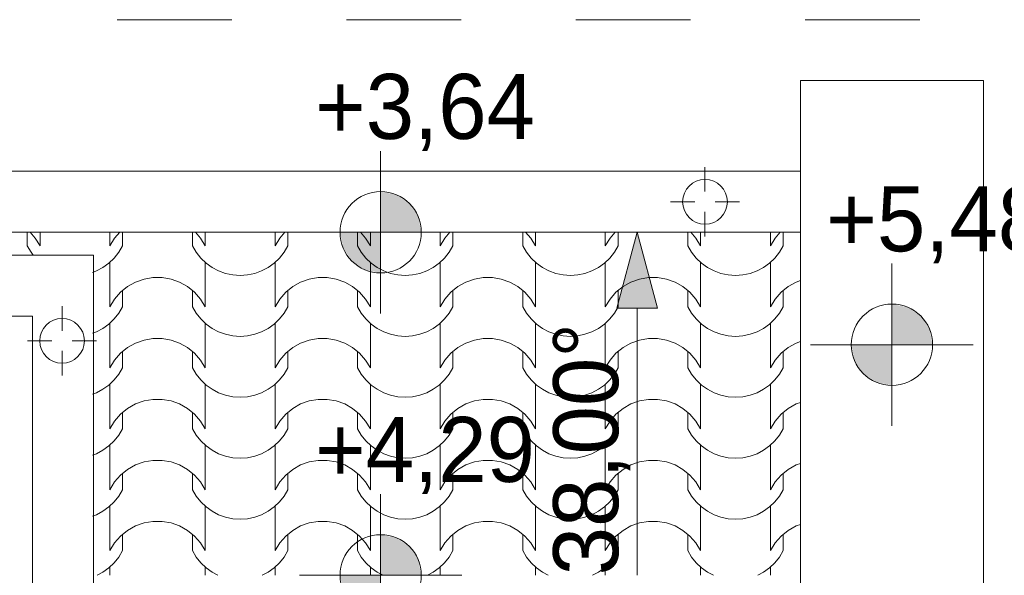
# Model space of a CAD drawing. Extents: x -528673 to -426178, y 23200 to 131944.
# Tile 85 of 87: x -474202 to -471779, y 127867 to 129234. Entities that reach past the tile are written whole.
import ezdxf

# ---------------------------------------------------------------- set-up
doc = ezdxf.new("R2010")
doc.units = 0
doc.header["$MEASUREMENT"] = 0
doc.linetypes.add('Dashed', pattern=[564.444447, 282.222223, -282.222223])
for name, color, linetype, lineweight in [('0_Nr_Pióra__21', 252, 'Continuous', 9), ('arch wypelnienia_Nr_Pióra__102', 252, 'Continuous', 9), ('INWENT DACH_Nr_Pióra__21', 252, 'Continuous', 9), ('INWENT RURY SPUSTOWE_Nr_Pióra__21', 252, 'Continuous', 9), ('INWENT RZĘDNE_Nr_Pióra__21', 252, 'Continuous', 9), ('INWENT.ŚCIANY_Nr_Pióra__20', 252, 'Continuous', 60), ('INWENT.ŚCIANY_Nr_Pióra__21', 252, 'Continuous', 9)]:
    doc.layers.add(name, color=color, linetype=linetype, lineweight=lineweight)
doc.layers.add('INWENT DACH', color=252, linetype='Continuous')
doc.layers.add('INWENT RZĘDNE', color=252, linetype='Continuous')
doc.styles.add('GENERATED_STYLE_1', font='txt')

# ---------------------------------------------------------------- blocks, each defined once
blk = doc.blocks.new('*X24')
at = {"layer": 'arch wypelnienia_Nr_Pióra__102', "linetype": 'Continuous'}
for p, q in [((-474182.9, 128711.1), (-474182.9, 128677.7)), ((-474163.1, 128696.7), (-474175.7, 128711.1)), ((-474151.5, 128711.1), (-474151.5, 128677.7)), ((-474151.5, 128711.1), (-474151.5, 128700)), ((-473979.7, 128711.1), (-473979.7, 128677.7)), ((-473979.7, 128711.1), (-473979.7, 128700)), ((-473955.5, 128711.1), (-473968.1, 128696.7)), ((-473948.3, 128711.1), (-473948.3, 128677.7)), ((-473776.5, 128711.1), (-473776.5, 128677.7)), ((-473756.7, 128696.7), (-473769.3, 128711.1)), ((-473745.1, 128711.1), (-473745.1, 128677.7)), ((-473745.1, 128711.1), (-473745.1, 128700)), ((-473573.3, 128711.1), (-473573.3, 128677.7)), ((-473573.3, 128711.1), (-473573.3, 128700)), ((-473549.1, 128711.1), (-473561.7, 128696.7)), ((-473541.9, 128711.1), (-473541.9, 128677.7)), ((-473370.1, 128711.1), (-473370.1, 128677.7)), ((-473350.3, 128696.7), (-473362.9, 128711.1)), ((-473338.7, 128711.1), (-473338.7, 128677.7)), ((-473338.7, 128711.1), (-473338.7, 128700)), ((-473166.9, 128711.1), (-473166.9, 128677.7)), ((-473166.9, 128711.1), (-473166.9, 128700)), ((-473142.7, 128711.1), (-473155.3, 128696.7)), ((-473135.5, 128711.1), (-473135.5, 128677.7)), ((-472963.7, 128711.1), (-472963.7, 128677.7)), ((-472943.9, 128696.7), (-472956.5, 128711.1)), ((-472932.3, 128711.1), (-472932.3, 128677.7)), ((-472932.3, 128711.1), (-472932.3, 128700)), ((-472760.5, 128711.1), (-472760.5, 128677.7)), ((-472760.5, 128711.1), (-472760.5, 128700)), ((-472736.3, 128711.1), (-472748.9, 128696.7)), ((-472729.1, 128711.1), (-472729.1, 128677.7)), ((-472557.3, 128711.1), (-472557.3, 128677.7)), ((-472537.5, 128696.7), (-472550.1, 128711.1)), ((-472525.9, 128711.1), (-472525.9, 128677.7)), ((-472525.9, 128711.1), (-472525.9, 128700)), ((-472354.1, 128711.1), (-472354.1, 128677.7)), ((-472354.1, 128711.1), (-472354.1, 128700)), ((-472329.9, 128711.1), (-472342.5, 128696.7)), ((-472322.7, 128711.1), (-472322.7, 128677.7)), ((-474151.5, 128677.7), (-474163.1, 128696.7)), ((-473968.1, 128696.7), (-473979.7, 128677.7)), ((-473745.1, 128677.7), (-473756.7, 128696.7)), ((-473561.7, 128696.7), (-473573.3, 128677.7)), ((-473338.7, 128677.7), (-473350.3, 128696.7)), ((-473155.3, 128696.7), (-473166.9, 128677.7)), ((-472932.3, 128677.7), (-472943.9, 128696.7)), ((-472748.9, 128696.7), (-472760.5, 128677.7)), ((-472525.9, 128677.7), (-472537.5, 128696.7)), ((-472342.5, 128696.7), (-472354.1, 128677.7)), ((-474182.9, 128677.7), (-474173.7, 128662)), ((-474173.7, 128662), (-474168.2, 128655)), ((-473968.8, 128647.8), (-473957.5, 128662)), ((-473957.5, 128662), (-473948.3, 128677.7)), ((-473776.5, 128677.7), (-473767.3, 128662)), ((-473767.3, 128662), (-473756, 128647.8)), ((-473562.4, 128647.8), (-473551.1, 128662)), ((-473551.1, 128662), (-473541.9, 128677.7)), ((-473370.1, 128677.7), (-473360.9, 128662)), ((-473360.9, 128662), (-473349.6, 128647.8)), ((-473156, 128647.8), (-473144.7, 128662)), ((-473144.7, 128662), (-473135.5, 128677.7)), ((-472963.7, 128677.7), (-472954.5, 128662)), ((-472954.5, 128662), (-472943.2, 128647.8)), ((-472749.6, 128647.8), (-472738.3, 128662)), ((-472738.3, 128662), (-472729.1, 128677.7)), ((-472557.3, 128677.7), (-472548.1, 128662)), ((-472548.1, 128662), (-472536.8, 128647.8)), ((-472343.2, 128647.8), (-472331.9, 128662)), ((-472331.9, 128662), (-472322.7, 128677.7)), ((-473996.6, 128624.7), (-473981.9, 128635.3)), ((-473981.9, 128635.3), (-473968.8, 128647.8)), ((-473979.7, 128637.1), (-473979.7, 128550)), ((-473756, 128647.8), (-473742.9, 128635.3)), ((-473745.1, 128637.1), (-473745.1, 128550)), ((-473742.9, 128635.3), (-473728.2, 128624.7)), ((-473590.2, 128624.7), (-473575.5, 128635.3)), ((-473575.5, 128635.3), (-473562.4, 128647.8)), ((-473573.3, 128637.1), (-473573.3, 128550)), ((-473349.6, 128647.8), (-473336.5, 128635.3)), ((-473338.7, 128637.1), (-473338.7, 128550)), ((-473336.5, 128635.3), (-473321.8, 128624.7)), ((-473183.8, 128624.7), (-473169.1, 128635.3)), ((-473169.1, 128635.3), (-473156, 128647.8)), ((-473166.9, 128637.1), (-473166.9, 128550)), ((-472943.2, 128647.8), (-472930.1, 128635.3)), ((-472932.3, 128637.1), (-472932.3, 128550)), ((-472930.1, 128635.3), (-472915.4, 128624.7)), ((-472777.4, 128624.7), (-472762.7, 128635.3)), ((-472762.7, 128635.3), (-472749.6, 128647.8)), ((-472760.5, 128637.1), (-472760.5, 128550)), ((-472536.8, 128647.8), (-472523.7, 128635.3)), ((-472525.9, 128637.1), (-472525.9, 128550)), ((-472523.7, 128635.3), (-472509, 128624.7)), ((-472371, 128624.7), (-472356.3, 128635.3)), ((-472356.3, 128635.3), (-472343.2, 128647.8)), ((-472354.1, 128637.1), (-472354.1, 128550)), ((-474022.8, 128612.5), (-474012.7, 128616.2)), ((-474012.7, 128616.2), (-473996.6, 128624.7)), ((-473979.7, 128614.8), (-473979.7, 128527.7)), ((-473745.1, 128614.8), (-473745.1, 128527.7)), ((-473728.2, 128624.7), (-473712.1, 128616.2)), ((-473712.1, 128616.2), (-473695.1, 128610)), ((-473695.1, 128610), (-473677.3, 128606.3)), ((-473677.3, 128606.3), (-473659.2, 128605)), ((-473659.2, 128605), (-473641.1, 128606.3)), ((-473641.1, 128606.3), (-473623.3, 128610)), ((-473623.3, 128610), (-473606.3, 128616.2)), ((-473606.3, 128616.2), (-473590.2, 128624.7)), ((-473573.3, 128614.8), (-473573.3, 128527.7)), ((-473338.7, 128614.8), (-473338.7, 128527.7)), ((-473321.8, 128624.7), (-473305.7, 128616.2)), ((-473305.7, 128616.2), (-473288.7, 128610)), ((-473288.7, 128610), (-473270.9, 128606.3)), ((-473270.9, 128606.3), (-473252.8, 128605)), ((-473252.8, 128605), (-473234.7, 128606.3)), ((-473234.7, 128606.3), (-473216.9, 128610)), ((-473216.9, 128610), (-473199.9, 128616.2)), ((-473199.9, 128616.2), (-473183.8, 128624.7)), ((-473166.9, 128614.8), (-473166.9, 128527.7)), ((-472932.3, 128614.8), (-472932.3, 128527.7)), ((-472915.4, 128624.7), (-472899.3, 128616.2)), ((-472899.3, 128616.2), (-472882.3, 128610)), ((-472882.3, 128610), (-472864.5, 128606.3)), ((-472864.5, 128606.3), (-472846.4, 128605)), ((-472846.4, 128605), (-472828.3, 128606.3)), ((-472828.3, 128606.3), (-472810.5, 128610)), ((-472810.5, 128610), (-472793.5, 128616.2)), ((-472793.5, 128616.2), (-472777.4, 128624.7)), ((-472760.5, 128614.8), (-472760.5, 128527.7)), ((-472525.9, 128614.8), (-472525.9, 128527.7)), ((-472509, 128624.7), (-472492.9, 128616.2)), ((-472492.9, 128616.2), (-472475.9, 128610)), ((-472475.9, 128610), (-472458.1, 128606.3)), ((-472458.1, 128606.3), (-472440, 128605)), ((-472440, 128605), (-472421.9, 128606.3)), ((-472421.9, 128606.3), (-472404.1, 128610)), ((-472404.1, 128610), (-472387.1, 128616.2)), ((-472387.1, 128616.2), (-472371, 128624.7)), ((-472354.1, 128614.8), (-472354.1, 128527.7)), ((-473916.6, 128588.6), (-473936.1, 128577.6)), ((-473895.6, 128596), (-473916.6, 128588.6)), ((-473873.6, 128599.8), (-473895.6, 128596)), ((-473862.4, 128599.8), (-473873.6, 128599.8)), ((-473851.2, 128599.8), (-473862.4, 128599.8)), ((-473829.2, 128596), (-473851.2, 128599.8)), ((-473808.2, 128588.6), (-473829.2, 128596)), ((-473788.7, 128577.6), (-473808.2, 128588.6)), ((-473510.2, 128588.6), (-473529.7, 128577.6)), ((-473489.2, 128596), (-473510.2, 128588.6)), ((-473467.2, 128599.8), (-473489.2, 128596)), ((-473456, 128599.8), (-473467.2, 128599.8)), ((-473444.8, 128599.8), (-473456, 128599.8)), ((-473422.8, 128596), (-473444.8, 128599.8)), ((-473401.8, 128588.6), (-473422.8, 128596)), ((-473382.3, 128577.6), (-473401.8, 128588.6)), ((-473103.8, 128588.6), (-473123.3, 128577.6)), ((-473082.8, 128596), (-473103.8, 128588.6)), ((-473060.8, 128599.8), (-473082.8, 128596)), ((-473049.6, 128599.8), (-473060.8, 128599.8)), ((-473038.4, 128599.8), (-473049.6, 128599.8)), ((-473016.4, 128596), (-473038.4, 128599.8)), ((-472995.4, 128588.6), (-473016.4, 128596)), ((-472975.9, 128577.6), (-472995.4, 128588.6)), ((-472697.4, 128588.6), (-472716.9, 128577.6)), ((-472676.4, 128596), (-472697.4, 128588.6)), ((-472654.4, 128599.8), (-472676.4, 128596)), ((-472643.2, 128599.8), (-472654.4, 128599.8)), ((-472632, 128599.8), (-472643.2, 128599.8)), ((-472610, 128596), (-472632, 128599.8)), ((-472589, 128588.6), (-472610, 128596)), ((-472569.5, 128577.6), (-472589, 128588.6)), ((-472291, 128588.6), (-472310.5, 128577.6)), ((-472280.2, 128592.4), (-472291, 128588.6)), ((-473953.4, 128563.5), (-473968.1, 128546.7)), ((-473936.1, 128577.6), (-473953.4, 128563.5)), ((-473948.3, 128567.7), (-473948.3, 128527.7)), ((-473771.4, 128563.5), (-473788.7, 128577.6)), ((-473776.5, 128567.7), (-473776.5, 128527.7)), ((-473756.7, 128546.7), (-473771.4, 128563.5)), ((-473547, 128563.5), (-473561.7, 128546.7)), ((-473529.7, 128577.6), (-473547, 128563.5)), ((-473541.9, 128567.7), (-473541.9, 128527.7)), ((-473365, 128563.5), (-473382.3, 128577.6)), ((-473370.1, 128567.7), (-473370.1, 128527.7)), ((-473350.3, 128546.7), (-473365, 128563.5)), ((-473140.6, 128563.5), (-473155.3, 128546.7)), ((-473123.3, 128577.6), (-473140.6, 128563.5)), ((-473135.5, 128567.7), (-473135.5, 128527.7)), ((-472958.6, 128563.5), (-472975.9, 128577.6)), ((-472963.7, 128567.7), (-472963.7, 128527.7)), ((-472943.9, 128546.7), (-472958.6, 128563.5)), ((-472734.2, 128563.5), (-472748.9, 128546.7)), ((-472716.9, 128577.6), (-472734.2, 128563.5)), ((-472729.1, 128567.7), (-472729.1, 128527.7)), ((-472552.2, 128563.5), (-472569.5, 128577.6)), ((-472557.3, 128567.7), (-472557.3, 128527.7)), ((-472537.5, 128546.7), (-472552.2, 128563.5)), ((-472327.8, 128563.5), (-472342.5, 128546.7)), ((-472310.5, 128577.6), (-472327.8, 128563.5)), ((-472322.7, 128567.7), (-472322.7, 128527.7)), ((-473968.1, 128546.7), (-473979.7, 128527.7)), ((-473745.1, 128527.7), (-473756.7, 128546.7)), ((-473561.7, 128546.7), (-473573.3, 128527.7)), ((-473338.7, 128527.7), (-473350.3, 128546.7)), ((-473155.3, 128546.7), (-473166.9, 128527.7)), ((-472932.3, 128527.7), (-472943.9, 128546.7)), ((-472748.9, 128546.7), (-472760.5, 128527.7)), ((-472525.9, 128527.7), (-472537.5, 128546.7)), ((-472342.5, 128546.7), (-472354.1, 128527.7)), ((-473968.8, 128497.8), (-473957.5, 128512)), ((-473957.5, 128512), (-473948.3, 128527.7)), ((-473776.5, 128527.7), (-473767.3, 128512)), ((-473767.3, 128512), (-473756, 128497.8)), ((-473562.4, 128497.8), (-473551.1, 128512)), ((-473551.1, 128512), (-473541.9, 128527.7)), ((-473370.1, 128527.7), (-473360.9, 128512)), ((-473360.9, 128512), (-473349.6, 128497.8)), ((-473156, 128497.8), (-473144.7, 128512)), ((-473144.7, 128512), (-473135.5, 128527.7)), ((-472963.7, 128527.7), (-472954.5, 128512)), ((-472954.5, 128512), (-472943.2, 128497.8)), ((-472749.6, 128497.8), (-472738.3, 128512)), ((-472738.3, 128512), (-472729.1, 128527.7)), ((-472557.3, 128527.7), (-472548.1, 128512)), ((-472548.1, 128512), (-472536.8, 128497.8)), ((-472343.2, 128497.8), (-472331.9, 128512)), ((-472331.9, 128512), (-472322.7, 128527.7)), ((-473996.6, 128474.7), (-473981.9, 128485.3)), ((-473981.9, 128485.3), (-473968.8, 128497.8)), ((-473979.7, 128487.1), (-473979.7, 128400)), ((-473756, 128497.8), (-473742.9, 128485.3)), ((-473745.1, 128487.1), (-473745.1, 128400)), ((-473742.9, 128485.3), (-473728.2, 128474.7)), ((-473590.2, 128474.7), (-473575.5, 128485.3)), ((-473575.5, 128485.3), (-473562.4, 128497.8)), ((-473573.3, 128487.1), (-473573.3, 128400)), ((-473349.6, 128497.8), (-473336.5, 128485.3)), ((-473338.7, 128487.1), (-473338.7, 128400)), ((-473336.5, 128485.3), (-473321.8, 128474.7)), ((-473183.8, 128474.7), (-473169.1, 128485.3)), ((-473169.1, 128485.3), (-473156, 128497.8)), ((-473166.9, 128487.1), (-473166.9, 128400)), ((-472943.2, 128497.8), (-472930.1, 128485.3)), ((-472932.3, 128487.1), (-472932.3, 128400)), ((-472930.1, 128485.3), (-472915.4, 128474.7)), ((-472777.4, 128474.7), (-472762.7, 128485.3)), ((-472762.7, 128485.3), (-472749.6, 128497.8)), ((-472760.5, 128487.1), (-472760.5, 128400)), ((-472536.8, 128497.8), (-472523.7, 128485.3)), ((-472525.9, 128487.1), (-472525.9, 128400)), ((-472523.7, 128485.3), (-472509, 128474.7)), ((-472371, 128474.7), (-472356.3, 128485.3)), ((-472356.3, 128485.3), (-472343.2, 128497.8)), ((-472354.1, 128487.1), (-472354.1, 128400)), ((-474022.8, 128462.5), (-474012.7, 128466.2)), ((-474012.7, 128466.2), (-473996.6, 128474.7)), ((-473979.7, 128464.8), (-473979.7, 128377.7)), ((-473745.1, 128464.8), (-473745.1, 128377.7)), ((-473728.2, 128474.7), (-473712.1, 128466.2)), ((-473712.1, 128466.2), (-473695.1, 128460)), ((-473623.3, 128460), (-473606.3, 128466.2)), ((-473606.3, 128466.2), (-473590.2, 128474.7)), ((-473573.3, 128464.8), (-473573.3, 128377.7)), ((-473338.7, 128464.8), (-473338.7, 128377.7)), ((-473321.8, 128474.7), (-473305.7, 128466.2)), ((-473305.7, 128466.2), (-473288.7, 128460)), ((-473216.9, 128460), (-473199.9, 128466.2)), ((-473199.9, 128466.2), (-473183.8, 128474.7)), ((-473166.9, 128464.8), (-473166.9, 128377.7)), ((-472932.3, 128464.8), (-472932.3, 128377.7)), ((-472915.4, 128474.7), (-472899.3, 128466.2)), ((-472899.3, 128466.2), (-472882.3, 128460)), ((-472810.5, 128460), (-472793.5, 128466.2)), ((-472793.5, 128466.2), (-472777.4, 128474.7)), ((-472760.5, 128464.8), (-472760.5, 128377.7)), ((-472525.9, 128464.8), (-472525.9, 128377.7)), ((-472509, 128474.7), (-472492.9, 128466.2)), ((-472492.9, 128466.2), (-472475.9, 128460)), ((-472404.1, 128460), (-472387.1, 128466.2)), ((-472387.1, 128466.2), (-472371, 128474.7)), ((-472354.1, 128464.8), (-472354.1, 128377.7)), ((-473916.6, 128438.6), (-473936.1, 128427.6)), ((-473895.6, 128446), (-473916.6, 128438.6)), ((-473873.6, 128449.8), (-473895.6, 128446)), ((-473862.4, 128449.8), (-473873.6, 128449.8)), ((-473851.2, 128449.8), (-473862.4, 128449.8)), ((-473829.2, 128446), (-473851.2, 128449.8)), ((-473808.2, 128438.6), (-473829.2, 128446)), ((-473788.7, 128427.6), (-473808.2, 128438.6)), ((-473695.1, 128460), (-473677.3, 128456.3)), ((-473677.3, 128456.3), (-473659.2, 128455)), ((-473659.2, 128455), (-473641.1, 128456.3)), ((-473641.1, 128456.3), (-473623.3, 128460)), ((-473510.2, 128438.6), (-473529.7, 128427.6)), ((-473489.2, 128446), (-473510.2, 128438.6)), ((-473467.2, 128449.8), (-473489.2, 128446)), ((-473456, 128449.8), (-473467.2, 128449.8)), ((-473444.8, 128449.8), (-473456, 128449.8)), ((-473422.8, 128446), (-473444.8, 128449.8)), ((-473401.8, 128438.6), (-473422.8, 128446)), ((-473382.3, 128427.6), (-473401.8, 128438.6)), ((-473288.7, 128460), (-473270.9, 128456.3)), ((-473270.9, 128456.3), (-473252.8, 128455)), ((-473252.8, 128455), (-473234.7, 128456.3)), ((-473234.7, 128456.3), (-473216.9, 128460)), ((-473103.8, 128438.6), (-473123.3, 128427.6)), ((-473082.8, 128446), (-473103.8, 128438.6)), ((-473060.8, 128449.8), (-473082.8, 128446)), ((-473049.6, 128449.8), (-473060.8, 128449.8)), ((-473038.4, 128449.8), (-473049.6, 128449.8)), ((-473016.4, 128446), (-473038.4, 128449.8)), ((-472995.4, 128438.6), (-473016.4, 128446)), ((-472975.9, 128427.6), (-472995.4, 128438.6)), ((-472882.3, 128460), (-472864.5, 128456.3)), ((-472864.5, 128456.3), (-472846.4, 128455)), ((-472846.4, 128455), (-472828.3, 128456.3)), ((-472828.3, 128456.3), (-472810.5, 128460)), ((-472697.4, 128438.6), (-472716.9, 128427.6)), ((-472676.4, 128446), (-472697.4, 128438.6)), ((-472654.4, 128449.8), (-472676.4, 128446)), ((-472643.2, 128449.8), (-472654.4, 128449.8)), ((-472632, 128449.8), (-472643.2, 128449.8)), ((-472610, 128446), (-472632, 128449.8)), ((-472589, 128438.6), (-472610, 128446)), ((-472569.5, 128427.6), (-472589, 128438.6)), ((-472475.9, 128460), (-472458.1, 128456.3)), ((-472458.1, 128456.3), (-472440, 128455)), ((-472440, 128455), (-472421.9, 128456.3)), ((-472421.9, 128456.3), (-472404.1, 128460)), ((-472291, 128438.6), (-472310.5, 128427.6)), ((-472280.2, 128442.4), (-472291, 128438.6)), ((-473953.4, 128413.5), (-473968.1, 128396.7)), ((-473936.1, 128427.6), (-473953.4, 128413.5)), ((-473948.3, 128417.7), (-473948.3, 128377.7)), ((-473771.4, 128413.5), (-473788.7, 128427.6)), ((-473776.5, 128417.7), (-473776.5, 128377.7)), ((-473756.7, 128396.7), (-473771.4, 128413.5)), ((-473547, 128413.5), (-473561.7, 128396.7)), ((-473529.7, 128427.6), (-473547, 128413.5)), ((-473541.9, 128417.7), (-473541.9, 128377.7)), ((-473365, 128413.5), (-473382.3, 128427.6)), ((-473370.1, 128417.7), (-473370.1, 128377.7)), ((-473350.3, 128396.7), (-473365, 128413.5)), ((-473140.6, 128413.5), (-473155.3, 128396.7)), ((-473123.3, 128427.6), (-473140.6, 128413.5)), ((-473135.5, 128417.7), (-473135.5, 128377.7)), ((-472958.6, 128413.5), (-472975.9, 128427.6)), ((-472963.7, 128417.7), (-472963.7, 128377.7)), ((-472943.9, 128396.7), (-472958.6, 128413.5)), ((-472734.2, 128413.5), (-472748.9, 128396.7)), ((-472716.9, 128427.6), (-472734.2, 128413.5)), ((-472729.1, 128417.7), (-472729.1, 128377.7)), ((-472552.2, 128413.5), (-472569.5, 128427.6)), ((-472557.3, 128417.7), (-472557.3, 128377.7)), ((-472537.5, 128396.7), (-472552.2, 128413.5)), ((-472327.8, 128413.5), (-472342.5, 128396.7)), ((-472310.5, 128427.6), (-472327.8, 128413.5)), ((-472322.7, 128417.7), (-472322.7, 128377.7)), ((-473968.1, 128396.7), (-473979.7, 128377.7)), ((-473745.1, 128377.7), (-473756.7, 128396.7)), ((-473561.7, 128396.7), (-473573.3, 128377.7)), ((-473338.7, 128377.7), (-473350.3, 128396.7)), ((-473155.3, 128396.7), (-473166.9, 128377.7)), ((-472932.3, 128377.7), (-472943.9, 128396.7)), ((-472748.9, 128396.7), (-472760.5, 128377.7)), ((-472525.9, 128377.7), (-472537.5, 128396.7)), ((-472342.5, 128396.7), (-472354.1, 128377.7)), ((-473957.5, 128362), (-473948.3, 128377.7)), ((-473776.5, 128377.7), (-473767.3, 128362)), ((-473551.1, 128362), (-473541.9, 128377.7)), ((-473370.1, 128377.7), (-473360.9, 128362)), ((-473144.7, 128362), (-473135.5, 128377.7)), ((-472963.7, 128377.7), (-472954.5, 128362)), ((-472738.3, 128362), (-472729.1, 128377.7)), ((-472557.3, 128377.7), (-472548.1, 128362)), ((-472331.9, 128362), (-472322.7, 128377.7)), ((-473981.9, 128335.3), (-473968.8, 128347.8)), ((-473968.8, 128347.8), (-473957.5, 128362)), ((-473767.3, 128362), (-473756, 128347.8)), ((-473756, 128347.8), (-473742.9, 128335.3)), ((-473575.5, 128335.3), (-473562.4, 128347.8)), ((-473562.4, 128347.8), (-473551.1, 128362)), ((-473360.9, 128362), (-473349.6, 128347.8)), ((-473349.6, 128347.8), (-473336.5, 128335.3)), ((-473169.1, 128335.3), (-473156, 128347.8)), ((-473156, 128347.8), (-473144.7, 128362)), ((-472954.5, 128362), (-472943.2, 128347.8)), ((-472943.2, 128347.8), (-472930.1, 128335.3)), ((-472762.7, 128335.3), (-472749.6, 128347.8)), ((-472749.6, 128347.8), (-472738.3, 128362)), ((-472548.1, 128362), (-472536.8, 128347.8)), ((-472536.8, 128347.8), (-472523.7, 128335.3)), ((-472356.3, 128335.3), (-472343.2, 128347.8)), ((-472343.2, 128347.8), (-472331.9, 128362)), ((-474022.8, 128312.5), (-474012.7, 128316.2)), ((-474012.7, 128316.2), (-473996.6, 128324.7)), ((-473996.6, 128324.7), (-473981.9, 128335.3)), ((-473979.7, 128337.1), (-473979.7, 128250)), ((-473745.1, 128337.1), (-473745.1, 128250)), ((-473742.9, 128335.3), (-473728.2, 128324.7)), ((-473728.2, 128324.7), (-473712.1, 128316.2)), ((-473712.1, 128316.2), (-473695.1, 128310)), ((-473623.3, 128310), (-473606.3, 128316.2)), ((-473606.3, 128316.2), (-473590.2, 128324.7)), ((-473590.2, 128324.7), (-473575.5, 128335.3)), ((-473573.3, 128337.1), (-473573.3, 128250)), ((-473338.7, 128337.1), (-473338.7, 128250)), ((-473336.5, 128335.3), (-473321.8, 128324.7)), ((-473321.8, 128324.7), (-473305.7, 128316.2)), ((-473305.7, 128316.2), (-473288.7, 128310)), ((-473216.9, 128310), (-473199.9, 128316.2)), ((-473199.9, 128316.2), (-473183.8, 128324.7)), ((-473183.8, 128324.7), (-473169.1, 128335.3)), ((-473166.9, 128337.1), (-473166.9, 128250)), ((-472932.3, 128337.1), (-472932.3, 128250)), ((-472930.1, 128335.3), (-472915.4, 128324.7)), ((-472915.4, 128324.7), (-472899.3, 128316.2)), ((-472899.3, 128316.2), (-472882.3, 128310)), ((-472810.5, 128310), (-472793.5, 128316.2)), ((-472793.5, 128316.2), (-472777.4, 128324.7)), ((-472777.4, 128324.7), (-472762.7, 128335.3)), ((-472760.5, 128337.1), (-472760.5, 128250)), ((-472525.9, 128337.1), (-472525.9, 128250)), ((-472523.7, 128335.3), (-472509, 128324.7)), ((-472509, 128324.7), (-472492.9, 128316.2)), ((-472492.9, 128316.2), (-472475.9, 128310)), ((-472404.1, 128310), (-472387.1, 128316.2)), ((-472387.1, 128316.2), (-472371, 128324.7)), ((-472371, 128324.7), (-472356.3, 128335.3)), ((-472354.1, 128337.1), (-472354.1, 128250)), ((-473979.7, 128314.8), (-473979.7, 128227.7)), ((-473895.6, 128296), (-473916.6, 128288.6)), ((-473873.6, 128299.8), (-473895.6, 128296)), ((-473862.4, 128299.8), (-473873.6, 128299.8)), ((-473851.2, 128299.8), (-473862.4, 128299.8)), ((-473829.2, 128296), (-473851.2, 128299.8)), ((-473808.2, 128288.6), (-473829.2, 128296)), ((-473745.1, 128314.8), (-473745.1, 128227.7)), ((-473695.1, 128310), (-473677.3, 128306.3)), ((-473677.3, 128306.3), (-473659.2, 128305)), ((-473659.2, 128305), (-473641.1, 128306.3)), ((-473641.1, 128306.3), (-473623.3, 128310)), ((-473573.3, 128314.8), (-473573.3, 128227.7)), ((-473489.2, 128296), (-473510.2, 128288.6)), ((-473467.2, 128299.8), (-473489.2, 128296)), ((-473456, 128299.8), (-473467.2, 128299.8)), ((-473444.8, 128299.8), (-473456, 128299.8)), ((-473422.8, 128296), (-473444.8, 128299.8)), ((-473401.8, 128288.6), (-473422.8, 128296)), ((-473338.7, 128314.8), (-473338.7, 128227.7)), ((-473288.7, 128310), (-473270.9, 128306.3)), ((-473270.9, 128306.3), (-473252.8, 128305)), ((-473252.8, 128305), (-473234.7, 128306.3)), ((-473234.7, 128306.3), (-473216.9, 128310)), ((-473166.9, 128314.8), (-473166.9, 128227.7)), ((-473082.8, 128296), (-473103.8, 128288.6)), ((-473060.8, 128299.8), (-473082.8, 128296)), ((-473049.6, 128299.8), (-473060.8, 128299.8)), ((-473038.4, 128299.8), (-473049.6, 128299.8)), ((-473016.4, 128296), (-473038.4, 128299.8)), ((-472995.4, 128288.6), (-473016.4, 128296)), ((-472932.3, 128314.8), (-472932.3, 128227.7)), ((-472882.3, 128310), (-472864.5, 128306.3)), ((-472864.5, 128306.3), (-472846.4, 128305)), ((-472846.4, 128305), (-472828.3, 128306.3)), ((-472828.3, 128306.3), (-472810.5, 128310)), ((-472760.5, 128314.8), (-472760.5, 128227.7)), ((-472676.4, 128296), (-472697.4, 128288.6)), ((-472654.4, 128299.8), (-472676.4, 128296)), ((-472643.2, 128299.8), (-472654.4, 128299.8)), ((-472632, 128299.8), (-472643.2, 128299.8)), ((-472610, 128296), (-472632, 128299.8)), ((-472589, 128288.6), (-472610, 128296)), ((-472525.9, 128314.8), (-472525.9, 128227.7)), ((-472475.9, 128310), (-472458.1, 128306.3)), ((-472458.1, 128306.3), (-472440, 128305)), ((-472440, 128305), (-472421.9, 128306.3)), ((-472421.9, 128306.3), (-472404.1, 128310)), ((-472354.1, 128314.8), (-472354.1, 128227.7)), ((-472280.2, 128292.4), (-472291, 128288.6)), ((-473936.1, 128277.6), (-473953.4, 128263.5)), ((-473948.3, 128267.7), (-473948.3, 128227.7)), ((-473916.6, 128288.6), (-473936.1, 128277.6)), ((-473788.7, 128277.6), (-473808.2, 128288.6)), ((-473771.4, 128263.5), (-473788.7, 128277.6)), ((-473776.5, 128267.7), (-473776.5, 128227.7)), ((-473529.7, 128277.6), (-473547, 128263.5)), ((-473541.9, 128267.7), (-473541.9, 128227.7)), ((-473510.2, 128288.6), (-473529.7, 128277.6)), ((-473382.3, 128277.6), (-473401.8, 128288.6)), ((-473365, 128263.5), (-473382.3, 128277.6)), ((-473370.1, 128267.7), (-473370.1, 128227.7)), ((-473123.3, 128277.6), (-473140.6, 128263.5)), ((-473135.5, 128267.7), (-473135.5, 128227.7)), ((-473103.8, 128288.6), (-473123.3, 128277.6)), ((-472975.9, 128277.6), (-472995.4, 128288.6)), ((-472958.6, 128263.5), (-472975.9, 128277.6)), ((-472963.7, 128267.7), (-472963.7, 128227.7)), ((-472716.9, 128277.6), (-472734.2, 128263.5)), ((-472729.1, 128267.7), (-472729.1, 128227.7)), ((-472697.4, 128288.6), (-472716.9, 128277.6)), ((-472569.5, 128277.6), (-472589, 128288.6)), ((-472552.2, 128263.5), (-472569.5, 128277.6)), ((-472557.3, 128267.7), (-472557.3, 128227.7)), ((-472310.5, 128277.6), (-472327.8, 128263.5)), ((-472322.7, 128267.7), (-472322.7, 128227.7)), ((-472291, 128288.6), (-472310.5, 128277.6)), ((-473968.1, 128246.7), (-473979.7, 128227.7)), ((-473953.4, 128263.5), (-473968.1, 128246.7)), ((-473756.7, 128246.7), (-473771.4, 128263.5)), ((-473745.1, 128227.7), (-473756.7, 128246.7)), ((-473561.7, 128246.7), (-473573.3, 128227.7)), ((-473547, 128263.5), (-473561.7, 128246.7)), ((-473350.3, 128246.7), (-473365, 128263.5)), ((-473338.7, 128227.7), (-473350.3, 128246.7)), ((-473155.3, 128246.7), (-473166.9, 128227.7)), ((-473140.6, 128263.5), (-473155.3, 128246.7)), ((-472943.9, 128246.7), (-472958.6, 128263.5)), ((-472932.3, 128227.7), (-472943.9, 128246.7)), ((-472748.9, 128246.7), (-472760.5, 128227.7)), ((-472734.2, 128263.5), (-472748.9, 128246.7)), ((-472537.5, 128246.7), (-472552.2, 128263.5)), ((-472525.9, 128227.7), (-472537.5, 128246.7)), ((-472342.5, 128246.7), (-472354.1, 128227.7)), ((-472327.8, 128263.5), (-472342.5, 128246.7)), ((-473957.5, 128212), (-473948.3, 128227.7)), ((-473776.5, 128227.7), (-473767.3, 128212)), ((-473551.1, 128212), (-473541.9, 128227.7)), ((-473370.1, 128227.7), (-473360.9, 128212)), ((-473144.7, 128212), (-473135.5, 128227.7)), ((-472963.7, 128227.7), (-472954.5, 128212)), ((-472738.3, 128212), (-472729.1, 128227.7)), ((-472557.3, 128227.7), (-472548.1, 128212)), ((-472331.9, 128212), (-472322.7, 128227.7)), ((-473981.9, 128185.3), (-473968.8, 128197.8)), ((-473968.8, 128197.8), (-473957.5, 128212)), ((-473767.3, 128212), (-473756, 128197.8)), ((-473756, 128197.8), (-473742.9, 128185.3)), ((-473575.5, 128185.3), (-473562.4, 128197.8)), ((-473562.4, 128197.8), (-473551.1, 128212)), ((-473360.9, 128212), (-473349.6, 128197.8)), ((-473349.6, 128197.8), (-473336.5, 128185.3)), ((-473169.1, 128185.3), (-473156, 128197.8)), ((-473156, 128197.8), (-473144.7, 128212)), ((-472954.5, 128212), (-472943.2, 128197.8)), ((-472943.2, 128197.8), (-472930.1, 128185.3)), ((-472762.7, 128185.3), (-472749.6, 128197.8)), ((-472749.6, 128197.8), (-472738.3, 128212)), ((-472548.1, 128212), (-472536.8, 128197.8)), ((-472536.8, 128197.8), (-472523.7, 128185.3)), ((-472356.3, 128185.3), (-472343.2, 128197.8)), ((-472343.2, 128197.8), (-472331.9, 128212)), ((-474012.7, 128166.2), (-473996.6, 128174.7)), ((-473996.6, 128174.7), (-473981.9, 128185.3)), ((-473979.7, 128187.1), (-473979.7, 128100)), ((-473745.1, 128187.1), (-473745.1, 128100)), ((-473742.9, 128185.3), (-473728.2, 128174.7)), ((-473728.2, 128174.7), (-473712.1, 128166.2)), ((-473606.3, 128166.2), (-473590.2, 128174.7)), ((-473590.2, 128174.7), (-473575.5, 128185.3)), ((-473573.3, 128187.1), (-473573.3, 128100)), ((-473338.7, 128187.1), (-473338.7, 128100)), ((-473336.5, 128185.3), (-473321.8, 128174.7)), ((-473321.8, 128174.7), (-473305.7, 128166.2)), ((-473199.9, 128166.2), (-473183.8, 128174.7)), ((-473183.8, 128174.7), (-473169.1, 128185.3)), ((-473166.9, 128187.1), (-473166.9, 128100)), ((-472932.3, 128187.1), (-472932.3, 128100)), ((-472930.1, 128185.3), (-472915.4, 128174.7)), ((-472915.4, 128174.7), (-472899.3, 128166.2)), ((-472793.5, 128166.2), (-472777.4, 128174.7)), ((-472777.4, 128174.7), (-472762.7, 128185.3)), ((-472760.5, 128187.1), (-472760.5, 128100)), ((-472525.9, 128187.1), (-472525.9, 128100)), ((-472523.7, 128185.3), (-472509, 128174.7)), ((-472509, 128174.7), (-472492.9, 128166.2)), ((-472387.1, 128166.2), (-472371, 128174.7)), ((-472371, 128174.7), (-472356.3, 128185.3)), ((-472354.1, 128187.1), (-472354.1, 128100)), ((-474022.8, 128162.5), (-474012.7, 128166.2)), ((-473979.7, 128164.8), (-473979.7, 128077.7)), ((-473895.6, 128146), (-473916.6, 128138.6)), ((-473873.6, 128149.8), (-473895.6, 128146)), ((-473862.4, 128149.8), (-473873.6, 128149.8)), ((-473851.2, 128149.8), (-473862.4, 128149.8)), ((-473829.2, 128146), (-473851.2, 128149.8)), ((-473808.2, 128138.6), (-473829.2, 128146)), ((-473745.1, 128164.8), (-473745.1, 128077.7)), ((-473712.1, 128166.2), (-473695.1, 128160)), ((-473695.1, 128160), (-473677.3, 128156.3)), ((-473677.3, 128156.3), (-473659.2, 128155)), ((-473659.2, 128155), (-473641.1, 128156.3)), ((-473641.1, 128156.3), (-473623.3, 128160)), ((-473623.3, 128160), (-473606.3, 128166.2)), ((-473573.3, 128164.8), (-473573.3, 128077.7)), ((-473489.2, 128146), (-473510.2, 128138.6)), ((-473467.2, 128149.8), (-473489.2, 128146)), ((-473456, 128149.8), (-473467.2, 128149.8)), ((-473444.8, 128149.8), (-473456, 128149.8)), ((-473422.8, 128146), (-473444.8, 128149.8)), ((-473401.8, 128138.6), (-473422.8, 128146)), ((-473338.7, 128164.8), (-473338.7, 128077.7)), ((-473305.7, 128166.2), (-473288.7, 128160)), ((-473288.7, 128160), (-473270.9, 128156.3)), ((-473270.9, 128156.3), (-473252.8, 128155)), ((-473252.8, 128155), (-473234.7, 128156.3)), ((-473234.7, 128156.3), (-473216.9, 128160)), ((-473216.9, 128160), (-473199.9, 128166.2)), ((-473166.9, 128164.8), (-473166.9, 128077.7)), ((-473082.8, 128146), (-473103.8, 128138.6)), ((-473060.8, 128149.8), (-473082.8, 128146)), ((-473049.6, 128149.8), (-473060.8, 128149.8)), ((-473038.4, 128149.8), (-473049.6, 128149.8)), ((-473016.4, 128146), (-473038.4, 128149.8)), ((-472995.4, 128138.6), (-473016.4, 128146)), ((-472932.3, 128164.8), (-472932.3, 128077.7)), ((-472899.3, 128166.2), (-472882.3, 128160)), ((-472882.3, 128160), (-472864.5, 128156.3)), ((-472864.5, 128156.3), (-472846.4, 128155)), ((-472846.4, 128155), (-472828.3, 128156.3)), ((-472828.3, 128156.3), (-472810.5, 128160)), ((-472810.5, 128160), (-472793.5, 128166.2)), ((-472760.5, 128164.8), (-472760.5, 128077.7)), ((-472676.4, 128146), (-472697.4, 128138.6)), ((-472654.4, 128149.8), (-472676.4, 128146)), ((-472643.2, 128149.8), (-472654.4, 128149.8)), ((-472632, 128149.8), (-472643.2, 128149.8)), ((-472610, 128146), (-472632, 128149.8)), ((-472589, 128138.6), (-472610, 128146)), ((-472525.9, 128164.8), (-472525.9, 128077.7)), ((-472492.9, 128166.2), (-472475.9, 128160)), ((-472475.9, 128160), (-472458.1, 128156.3)), ((-472458.1, 128156.3), (-472440, 128155)), ((-472440, 128155), (-472421.9, 128156.3)), ((-472421.9, 128156.3), (-472404.1, 128160)), ((-472404.1, 128160), (-472387.1, 128166.2)), ((-472354.1, 128164.8), (-472354.1, 128077.7)), ((-473936.1, 128127.6), (-473953.4, 128113.5)), ((-473916.6, 128138.6), (-473936.1, 128127.6)), ((-473788.7, 128127.6), (-473808.2, 128138.6)), ((-473771.4, 128113.5), (-473788.7, 128127.6)), ((-473529.7, 128127.6), (-473547, 128113.5)), ((-473510.2, 128138.6), (-473529.7, 128127.6)), ((-473382.3, 128127.6), (-473401.8, 128138.6)), ((-473365, 128113.5), (-473382.3, 128127.6)), ((-473123.3, 128127.6), (-473140.6, 128113.5)), ((-473103.8, 128138.6), (-473123.3, 128127.6)), ((-472975.9, 128127.6), (-472995.4, 128138.6)), ((-472958.6, 128113.5), (-472975.9, 128127.6)), ((-472716.9, 128127.6), (-472734.2, 128113.5)), ((-472697.4, 128138.6), (-472716.9, 128127.6)), ((-472569.5, 128127.6), (-472589, 128138.6)), ((-472552.2, 128113.5), (-472569.5, 128127.6)), ((-472310.5, 128127.6), (-472327.8, 128113.5)), ((-472291, 128138.6), (-472310.5, 128127.6)), ((-472280.2, 128142.4), (-472291, 128138.6)), ((-473953.4, 128113.5), (-473968.1, 128096.7)), ((-473948.3, 128117.7), (-473948.3, 128077.7)), ((-473776.5, 128117.7), (-473776.5, 128077.7)), ((-473756.7, 128096.7), (-473771.4, 128113.5)), ((-473547, 128113.5), (-473561.7, 128096.7)), ((-473541.9, 128117.7), (-473541.9, 128077.7)), ((-473370.1, 128117.7), (-473370.1, 128077.7)), ((-473350.3, 128096.7), (-473365, 128113.5)), ((-473140.6, 128113.5), (-473155.3, 128096.7)), ((-473135.5, 128117.7), (-473135.5, 128077.7)), ((-472963.7, 128117.7), (-472963.7, 128077.7)), ((-472943.9, 128096.7), (-472958.6, 128113.5)), ((-472734.2, 128113.5), (-472748.9, 128096.7)), ((-472729.1, 128117.7), (-472729.1, 128077.7)), ((-472557.3, 128117.7), (-472557.3, 128077.7)), ((-472537.5, 128096.7), (-472552.2, 128113.5)), ((-472327.8, 128113.5), (-472342.5, 128096.7)), ((-472322.7, 128117.7), (-472322.7, 128077.7)), ((-473968.1, 128096.7), (-473979.7, 128077.7)), ((-473957.5, 128062), (-473948.3, 128077.7)), ((-473776.5, 128077.7), (-473767.3, 128062)), ((-473745.1, 128077.7), (-473756.7, 128096.7)), ((-473561.7, 128096.7), (-473573.3, 128077.7)), ((-473551.1, 128062), (-473541.9, 128077.7)), ((-473370.1, 128077.7), (-473360.9, 128062)), ((-473338.7, 128077.7), (-473350.3, 128096.7)), ((-473155.3, 128096.7), (-473166.9, 128077.7)), ((-473144.7, 128062), (-473135.5, 128077.7)), ((-472963.7, 128077.7), (-472954.5, 128062)), ((-472932.3, 128077.7), (-472943.9, 128096.7)), ((-472748.9, 128096.7), (-472760.5, 128077.7)), ((-472738.3, 128062), (-472729.1, 128077.7)), ((-472557.3, 128077.7), (-472548.1, 128062)), ((-472525.9, 128077.7), (-472537.5, 128096.7)), ((-472342.5, 128096.7), (-472354.1, 128077.7)), ((-472331.9, 128062), (-472322.7, 128077.7)), ((-473968.8, 128047.8), (-473957.5, 128062)), ((-473767.3, 128062), (-473756, 128047.8)), ((-473562.4, 128047.8), (-473551.1, 128062)), ((-473360.9, 128062), (-473349.6, 128047.8)), ((-473156, 128047.8), (-473144.7, 128062)), ((-472954.5, 128062), (-472943.2, 128047.8)), ((-472749.6, 128047.8), (-472738.3, 128062)), ((-472548.1, 128062), (-472536.8, 128047.8)), ((-472343.2, 128047.8), (-472331.9, 128062)), ((-474012.7, 128016.2), (-473996.6, 128024.7)), ((-473996.6, 128024.7), (-473981.9, 128035.3)), ((-473981.9, 128035.3), (-473968.8, 128047.8)), ((-473979.7, 128037.1), (-473979.7, 127950)), ((-473756, 128047.8), (-473742.9, 128035.3)), ((-473745.1, 128037.1), (-473745.1, 127950)), ((-473742.9, 128035.3), (-473728.2, 128024.7)), ((-473728.2, 128024.7), (-473712.1, 128016.2)), ((-473606.3, 128016.2), (-473590.2, 128024.7)), ((-473590.2, 128024.7), (-473575.5, 128035.3)), ((-473575.5, 128035.3), (-473562.4, 128047.8)), ((-473573.3, 128037.1), (-473573.3, 127950)), ((-473349.6, 128047.8), (-473336.5, 128035.3)), ((-473338.7, 128037.1), (-473338.7, 127950)), ((-473336.5, 128035.3), (-473321.8, 128024.7)), ((-473321.8, 128024.7), (-473305.7, 128016.2)), ((-473199.9, 128016.2), (-473183.8, 128024.7)), ((-473183.8, 128024.7), (-473169.1, 128035.3)), ((-473169.1, 128035.3), (-473156, 128047.8)), ((-473166.9, 128037.1), (-473166.9, 127950)), ((-472943.2, 128047.8), (-472930.1, 128035.3)), ((-472932.3, 128037.1), (-472932.3, 127950)), ((-472930.1, 128035.3), (-472915.4, 128024.7)), ((-472915.4, 128024.7), (-472899.3, 128016.2)), ((-472793.5, 128016.2), (-472777.4, 128024.7)), ((-472777.4, 128024.7), (-472762.7, 128035.3)), ((-472762.7, 128035.3), (-472749.6, 128047.8)), ((-472760.5, 128037.1), (-472760.5, 127950)), ((-472536.8, 128047.8), (-472523.7, 128035.3)), ((-472525.9, 128037.1), (-472525.9, 127950)), ((-472523.7, 128035.3), (-472509, 128024.7)), ((-472509, 128024.7), (-472492.9, 128016.2)), ((-472387.1, 128016.2), (-472371, 128024.7)), ((-472371, 128024.7), (-472356.3, 128035.3)), ((-472356.3, 128035.3), (-472343.2, 128047.8)), ((-472354.1, 128037.1), (-472354.1, 127950)), ((-474022.8, 128012.5), (-474012.7, 128016.2)), ((-473979.7, 128014.8), (-473979.7, 127927.7)), ((-473745.1, 128014.8), (-473745.1, 127927.7)), ((-473712.1, 128016.2), (-473695.1, 128010)), ((-473695.1, 128010), (-473677.3, 128006.3)), ((-473677.3, 128006.3), (-473659.2, 128005)), ((-473659.2, 128005), (-473641.1, 128006.3)), ((-473641.1, 128006.3), (-473623.3, 128010)), ((-473623.3, 128010), (-473606.3, 128016.2)), ((-473573.3, 128014.8), (-473573.3, 127927.7)), ((-473338.7, 128014.8), (-473338.7, 127927.7)), ((-473305.7, 128016.2), (-473288.7, 128010)), ((-473288.7, 128010), (-473270.9, 128006.3)), ((-473270.9, 128006.3), (-473252.8, 128005)), ((-473252.8, 128005), (-473234.7, 128006.3)), ((-473234.7, 128006.3), (-473216.9, 128010)), ((-473216.9, 128010), (-473199.9, 128016.2)), ((-473166.9, 128014.8), (-473166.9, 127927.7)), ((-472932.3, 128014.8), (-472932.3, 127927.7)), ((-472899.3, 128016.2), (-472882.3, 128010)), ((-472882.3, 128010), (-472864.5, 128006.3)), ((-472864.5, 128006.3), (-472846.4, 128005)), ((-472846.4, 128005), (-472828.3, 128006.3)), ((-472828.3, 128006.3), (-472810.5, 128010)), ((-472810.5, 128010), (-472793.5, 128016.2)), ((-472760.5, 128014.8), (-472760.5, 127927.7)), ((-472525.9, 128014.8), (-472525.9, 127927.7)), ((-472492.9, 128016.2), (-472475.9, 128010)), ((-472475.9, 128010), (-472458.1, 128006.3)), ((-472458.1, 128006.3), (-472440, 128005)), ((-472440, 128005), (-472421.9, 128006.3)), ((-472421.9, 128006.3), (-472404.1, 128010)), ((-472404.1, 128010), (-472387.1, 128016.2)), ((-472354.1, 128014.8), (-472354.1, 127927.7)), ((-473936.1, 127977.6), (-473953.4, 127963.5)), ((-473916.6, 127988.6), (-473936.1, 127977.6)), ((-473895.6, 127996), (-473916.6, 127988.6)), ((-473873.6, 127999.8), (-473895.6, 127996)), ((-473862.4, 127999.8), (-473873.6, 127999.8)), ((-473851.2, 127999.8), (-473862.4, 127999.8)), ((-473829.2, 127996), (-473851.2, 127999.8)), ((-473808.2, 127988.6), (-473829.2, 127996)), ((-473788.7, 127977.6), (-473808.2, 127988.6)), ((-473771.4, 127963.5), (-473788.7, 127977.6)), ((-473529.7, 127977.6), (-473547, 127963.5)), ((-473510.2, 127988.6), (-473529.7, 127977.6)), ((-473489.2, 127996), (-473510.2, 127988.6)), ((-473467.2, 127999.8), (-473489.2, 127996)), ((-473456, 127999.8), (-473467.2, 127999.8)), ((-473444.8, 127999.8), (-473456, 127999.8)), ((-473422.8, 127996), (-473444.8, 127999.8)), ((-473401.8, 127988.6), (-473422.8, 127996)), ((-473382.3, 127977.6), (-473401.8, 127988.6)), ((-473365, 127963.5), (-473382.3, 127977.6)), ((-473123.3, 127977.6), (-473140.6, 127963.5)), ((-473103.8, 127988.6), (-473123.3, 127977.6)), ((-473082.8, 127996), (-473103.8, 127988.6)), ((-473060.8, 127999.8), (-473082.8, 127996)), ((-473049.6, 127999.8), (-473060.8, 127999.8)), ((-473038.4, 127999.8), (-473049.6, 127999.8)), ((-473016.4, 127996), (-473038.4, 127999.8)), ((-472995.4, 127988.6), (-473016.4, 127996)), ((-472975.9, 127977.6), (-472995.4, 127988.6)), ((-472958.6, 127963.5), (-472975.9, 127977.6)), ((-472716.9, 127977.6), (-472734.2, 127963.5)), ((-472697.4, 127988.6), (-472716.9, 127977.6)), ((-472676.4, 127996), (-472697.4, 127988.6)), ((-472654.4, 127999.8), (-472676.4, 127996)), ((-472643.2, 127999.8), (-472654.4, 127999.8)), ((-472632, 127999.8), (-472643.2, 127999.8)), ((-472610, 127996), (-472632, 127999.8)), ((-472589, 127988.6), (-472610, 127996)), ((-472569.5, 127977.6), (-472589, 127988.6)), ((-472552.2, 127963.5), (-472569.5, 127977.6)), ((-472310.5, 127977.6), (-472327.8, 127963.5)), ((-472291, 127988.6), (-472310.5, 127977.6)), ((-472280.2, 127992.4), (-472291, 127988.6)), ((-473953.4, 127963.5), (-473968.1, 127946.7)), ((-473948.3, 127967.7), (-473948.3, 127927.7)), ((-473776.5, 127967.7), (-473776.5, 127927.7)), ((-473756.7, 127946.7), (-473771.4, 127963.5)), ((-473547, 127963.5), (-473561.7, 127946.7)), ((-473541.9, 127967.7), (-473541.9, 127927.7)), ((-473370.1, 127967.7), (-473370.1, 127927.7)), ((-473350.3, 127946.7), (-473365, 127963.5)), ((-473140.6, 127963.5), (-473155.3, 127946.7)), ((-473135.5, 127967.7), (-473135.5, 127927.7)), ((-472963.7, 127967.7), (-472963.7, 127927.7)), ((-472943.9, 127946.7), (-472958.6, 127963.5)), ((-472734.2, 127963.5), (-472748.9, 127946.7)), ((-472729.1, 127967.7), (-472729.1, 127927.7)), ((-472557.3, 127967.7), (-472557.3, 127927.7)), ((-472537.5, 127946.7), (-472552.2, 127963.5)), ((-472327.8, 127963.5), (-472342.5, 127946.7)), ((-472322.7, 127967.7), (-472322.7, 127927.7)), ((-473968.1, 127946.7), (-473979.7, 127927.7)), ((-473745.1, 127927.7), (-473756.7, 127946.7)), ((-473561.7, 127946.7), (-473573.3, 127927.7)), ((-473338.7, 127927.7), (-473350.3, 127946.7)), ((-473155.3, 127946.7), (-473166.9, 127927.7)), ((-472932.3, 127927.7), (-472943.9, 127946.7)), ((-472748.9, 127946.7), (-472760.5, 127927.7)), ((-472525.9, 127927.7), (-472537.5, 127946.7)), ((-472342.5, 127946.7), (-472354.1, 127927.7)), ((-473968.8, 127897.8), (-473957.5, 127912)), ((-473957.5, 127912), (-473948.3, 127927.7)), ((-473776.5, 127927.7), (-473767.3, 127912)), ((-473767.3, 127912), (-473756, 127897.8)), ((-473562.4, 127897.8), (-473551.1, 127912)), ((-473551.1, 127912), (-473541.9, 127927.7)), ((-473370.1, 127927.7), (-473360.9, 127912)), ((-473360.9, 127912), (-473349.6, 127897.8)), ((-473156, 127897.8), (-473144.7, 127912)), ((-473144.7, 127912), (-473135.5, 127927.7)), ((-472963.7, 127927.7), (-472954.5, 127912)), ((-472954.5, 127912), (-472943.2, 127897.8)), ((-472749.6, 127897.8), (-472738.3, 127912)), ((-472738.3, 127912), (-472729.1, 127927.7)), ((-472557.3, 127927.7), (-472548.1, 127912)), ((-472548.1, 127912), (-472536.8, 127897.8)), ((-472343.2, 127897.8), (-472331.9, 127912)), ((-472331.9, 127912), (-472322.7, 127927.7)), ((-473996.6, 127874.7), (-473981.9, 127885.3)), ((-473981.9, 127885.3), (-473968.8, 127897.8)), ((-473979.7, 127887.1), (-473979.7, 127867)), ((-473756, 127897.8), (-473742.9, 127885.3)), ((-473745.1, 127887.1), (-473745.1, 127867)), ((-473742.9, 127885.3), (-473728.2, 127874.7)), ((-473590.2, 127874.7), (-473575.5, 127885.3)), ((-473575.5, 127885.3), (-473562.4, 127897.8)), ((-473573.3, 127887.1), (-473573.3, 127867)), ((-473349.6, 127897.8), (-473336.5, 127885.3)), ((-473338.7, 127887.1), (-473338.7, 127867)), ((-473336.5, 127885.3), (-473321.8, 127874.7)), ((-473183.8, 127874.7), (-473169.1, 127885.3)), ((-473169.1, 127885.3), (-473156, 127897.8)), ((-473166.9, 127887.1), (-473166.9, 127867)), ((-472943.2, 127897.8), (-472930.1, 127885.3)), ((-472932.3, 127887.1), (-472932.3, 127867)), ((-472930.1, 127885.3), (-472915.4, 127874.7)), ((-472777.4, 127874.7), (-472762.7, 127885.3)), ((-472762.7, 127885.3), (-472749.6, 127897.8)), ((-472760.5, 127887.1), (-472760.5, 127867)), ((-472536.8, 127897.8), (-472523.7, 127885.3)), ((-472525.9, 127887.1), (-472525.9, 127867)), ((-472523.7, 127885.3), (-472509, 127874.7)), ((-472371, 127874.7), (-472356.3, 127885.3)), ((-472356.3, 127885.3), (-472343.2, 127897.8)), ((-472354.1, 127887.1), (-472354.1, 127867)), ((-474011.1, 127867), (-473996.6, 127874.7)), ((-473728.2, 127874.7), (-473713.7, 127867)), ((-473604.7, 127867), (-473590.2, 127874.7)), ((-473321.8, 127874.7), (-473307.3, 127867)), ((-473198.3, 127867), (-473183.8, 127874.7)), ((-472915.4, 127874.7), (-472900.9, 127867)), ((-472791.9, 127867), (-472777.4, 127874.7)), ((-472509, 127874.7), (-472494.5, 127867)), ((-472385.5, 127867), (-472371, 127874.7))]:
    blk.add_line(p, q, dxfattribs=at)
blk = doc.blocks.new('Wypełnienie_12')
at = {"layer": 'arch wypelnienia_Nr_Pióra__102', "linetype": 'Dashed'}
blk.add_blockref('*X24', (0, 0), dxfattribs=at)
blk = doc.blocks.new('Linia_76', base_point=(-472682.3, 127867))
at = {"layer": 'INWENT DACH_Nr_Pióra__21', "linetype": 'Continuous'}
blk.add_hatch(color=256, dxfattribs=at).paths.add_polyline_path([(-472682.3, 128711.1), (-472632.3, 128524.5), (-472732.3, 128524.5)], flags=0)
for p, q in [((-472682.3, 128711.1), (-472732.3, 128524.5)), ((-472682.3, 128711.1), (-472632.3, 128524.5)), ((-472632.3, 128524.5), (-472732.3, 128524.5)), ((-472682.3, 127867), (-472682.3, 128524.5))]:
    blk.add_line(p, q, dxfattribs=at)
blk = doc.blocks.new('Koty wysokościowe_73', base_point=(-472055.2, 128434.5))
at = {"layer": 'INWENT RZĘDNE_Nr_Pióra__21', "linetype": 'Continuous'}
for points in [[(-472055.2, 128434.5), (-471955.2, 128434.5), (-471962.8, 128472.8), (-471984.5, 128505.2), (-472016.9, 128526.9), (-472055.2, 128534.5)], [(-472055.2, 128434.5), (-472155.2, 128434.5), (-472147.6, 128396.3), (-472125.9, 128363.8), (-472093.5, 128342.2), (-472055.2, 128334.5)]]:
    blk.add_hatch(color=256, dxfattribs=at).paths.add_polyline_path(points, flags=0)
for p, q in [((-472055.2, 128234.5), (-472055.2, 128634.5)), ((-472255.2, 128434.5), (-471855.2, 128434.5))]:
    blk.add_line(p, q, dxfattribs=at)
blk.add_circle((-472055.2, 128434.5), 100, dxfattribs=at)
at = {"layer": 'INWENT RZĘDNE_Nr_Pióra__21', "insert": (-472217, 128634.5), "char_height": 160, "attachment_point": 7, "style": 'GENERATED_STYLE_1'}
blk.add_mtext('{+5,48}', dxfattribs=at)
blk = doc.blocks.new('Koty wysokościowe_74', base_point=(-473313.3, 128711.1))
at = {"layer": 'INWENT RZĘDNE_Nr_Pióra__21', "linetype": 'Continuous'}
for points in [[(-473313.3, 128711.1), (-473213.3, 128711.1), (-473220.9, 128749.4), (-473242.6, 128781.8), (-473275, 128803.5), (-473313.3, 128811.1)], [(-473313.3, 128711.1), (-473413.3, 128711.1), (-473405.6, 128672.9), (-473384, 128640.4), (-473351.5, 128618.7), (-473313.3, 128611.1)]]:
    blk.add_hatch(color=256, dxfattribs=at).paths.add_polyline_path(points, flags=0)
for p, q in [((-473313.3, 128511.1), (-473313.3, 128911.1)), ((-473513.3, 128711.1), (-473113.3, 128711.1))]:
    blk.add_line(p, q, dxfattribs=at)
blk.add_circle((-473313.3, 128711.1), 100, dxfattribs=at)
at = {"layer": 'INWENT RZĘDNE_Nr_Pióra__21', "insert": (-473475, 128911.1), "char_height": 160, "attachment_point": 7, "style": 'GENERATED_STYLE_1'}
blk.add_mtext('{+3,64}', dxfattribs=at)
blk = doc.blocks.new('Koty wysokościowe_75', base_point=(-473313.3, 127867))
at = {"layer": 'INWENT RZĘDNE_Nr_Pióra__21', "linetype": 'Continuous'}
for points in [[(-473313.3, 127867), (-473213.3, 127867), (-473220.9, 127905.3), (-473242.6, 127937.7), (-473275, 127959.4), (-473313.3, 127967)], [(-473313.3, 127867), (-473413.3, 127867), (-473405.6, 127828.8), (-473384, 127796.3), (-473351.5, 127774.6), (-473313.3, 127767)]]:
    blk.add_hatch(color=256, dxfattribs=at).paths.add_polyline_path(points, flags=0)
for p, q in [((-473313.3, 127667), (-473313.3, 128067)), ((-473513.3, 127867), (-473113.3, 127867))]:
    blk.add_line(p, q, dxfattribs=at)
blk.add_circle((-473313.3, 127867), 100, dxfattribs=at)
at = {"layer": 'INWENT RZĘDNE_Nr_Pióra__21', "insert": (-473475, 128067), "char_height": 160, "attachment_point": 7, "style": 'GENERATED_STYLE_1'}
blk.add_mtext('{+4,29}', dxfattribs=at)

msp = doc.modelspace()

# ---------------------------------------------------------------- linework, layer by layer
at = {"layer": 'INWENT DACH_Nr_Pióra__21', "color": 252, "linetype": 'Continuous', "lineweight": 15}
for p, q in [((-472280.2, 128861.1), (-480771.5, 128861.1)), ((-472515.2, 128811.1), (-472515.2, 128871.1)), ((-472540.2, 128786.1), (-472600.2, 128786.1)), ((-472490.2, 128786.1), (-472430.2, 128786.1)), ((-472515.2, 128761.1), (-472515.2, 128701.1)), ((-480771.5, 128711.1), (-472280.2, 128711.1)), ((-474097.2, 128469), (-474097.2, 128529)), ((-474122.2, 128444), (-474182.2, 128444)), ((-474072.2, 128444), (-474012.2, 128444)), ((-474097.2, 128419), (-474097.2, 128359))]:
    msp.add_line(p, q, dxfattribs=at)
for centre in [(-472515.2, 128786.1), (-474097.2, 128444)]:
    msp.add_circle(centre, 55, dxfattribs=at)
at = {"layer": 'INWENT RURY SPUSTOWE_Nr_Pióra__21', "color": 252, "linetype": 'Continuous', "lineweight": 15}
for p, q in [((-474019.7, 128655), (-480771.5, 128655)), ((-474019.7, 126672.7), (-474019.7, 128655)), ((-474169.7, 128505), (-480771.5, 128505)), ((-474169.7, 126672.7), (-474169.7, 128505))]:
    msp.add_line(p, q, dxfattribs=at)
at = {"layer": 'INWENT.ŚCIANY_Nr_Pióra__20', "color": 252, "linetype": 'Dashed', "lineweight": 15}
msp.add_line((-469728.7, 129234.2), (-493903.7, 129234.2), dxfattribs=at)
at = {"layer": 'INWENT.ŚCIANY_Nr_Pióra__21', "color": 252, "linetype": 'Continuous', "lineweight": 15}
for p, q in [((-472280.2, 127784.5), (-472280.2, 129084.5)), ((-472280.2, 129084.5), (-471830.2, 129084.5)), ((-471830.2, 127784.5), (-471830.2, 129084.5))]:
    msp.add_line(p, q, dxfattribs=at)

# ---------------------------------------------------------------- block references
at = {"layer": 'arch wypelnienia_Nr_Pióra__102', "color": 252, "linetype": 'Dashed', "lineweight": 15}
msp.add_blockref('Wypełnienie_12', (0, 0), dxfattribs=at)
at = {"layer": 'INWENT DACH', "color": 252, "linetype": 'Continuous', "lineweight": 15}
msp.add_blockref('Linia_76', (-472682.3, 127867), dxfattribs=at)
at = {"layer": 'INWENT RZĘDNE', "color": 252, "lineweight": 15}
for name, p in [('Koty wysokościowe_74', (-473313.3, 128711.1)), ('Koty wysokościowe_73', (-472055.2, 128434.5)), ('Koty wysokościowe_75', (-473313.3, 127867))]:
    msp.add_blockref(name, p, dxfattribs=at)

# ---------------------------------------------------------------- texts
at = {"layer": '0_Nr_Pióra__21', "color": 252, "linetype": 'Continuous', "lineweight": 15, "insert": (-472699, 127867), "char_height": 160, "attachment_point": 7, "rotation": 90, "style": 'GENERATED_STYLE_1'}
msp.add_mtext('{38,00°}', dxfattribs=at)

doc.saveas('drawing.dxf')
